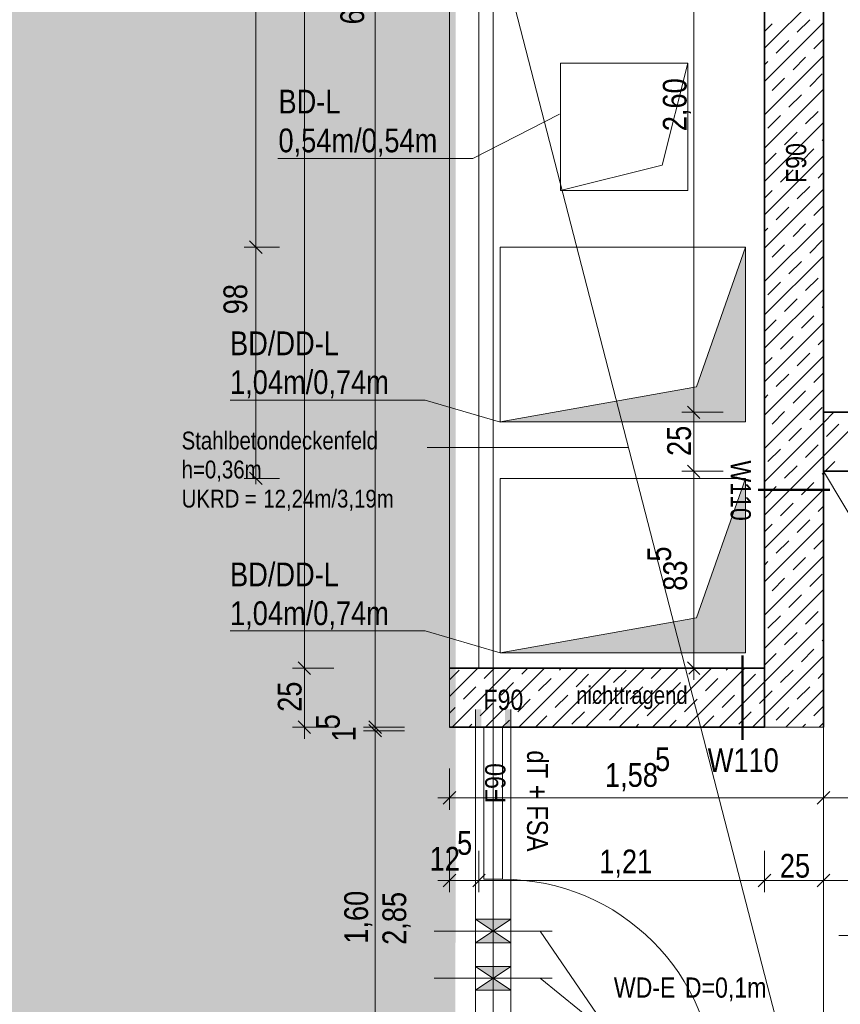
# Model space of a CAD drawing. Extents: x -634 to 300, y 62 to 1102.
# Tile 91 of 125: x -527 to -458, y 614 to 697. Entities that reach past the tile are written whole.
import ezdxf
from ezdxf.lldxf.tags import DXFTag

# ---------------------------------------------------------------- set-up
doc = ezdxf.new("R2010")
doc.units = 0
doc.layers.get('0').update_dxf_attribs({"lineweight": 13})
for name, color, linetype, lineweight, true_color in [('00 -Bauelemente -Gipskarton', 7, 'Continuous', 9, 0xff7fe6), ('30 -34 Innenwände- 1 tragend', 7, 'Continuous', 13, 0xdd0806), ('30 -34 Innenwände- 11 Durchbruch', 4, 'Continuous', 9, 0x00ffff), ('30 -34 Innenwände- 2 nichttragend', 7, 'Continuous', 18, 0xff7fe6), ('30 -34 Innenwände- 4 Türen_Fenster', 9, 'Continuous', 15, 0x808080), ('30 -35 Decken- 11 Bodendurchbruch', 7, 'Continuous', 15, 0x599559), ('30 -35 Decken- 11 Durchbruch', 5, 'Continuous', 15, 0x0000ff), ('70 -72 Beschriftung- 1 Beschriftung allgemein', 7, 'Continuous', 9, 0xff6633), ('70 -76 Bemaßung- 2 Allgemein', 9, 'Continuous', 5, 0x808080), ('iwb_Layout BA_Markierung', 7, 'Continuous', 9, 0xbadcdc)]:
    doc.layers.add(name, color=color, linetype=linetype, lineweight=lineweight, true_color=true_color)
for name, color, linetype, lineweight in [('70 -71 Achsen- 1 Gebäudeachsen', 7, 'STRICHPUNKT2-A06CPW00L0', 18), ('70 -72 Beschriftung- 5 Höhenkoten-A06CPVZXL0', 7, 'Continuous', 15), ('70 -75 Raumstempel- 3 Wandstempel', 7, 'Continuous', 50), ('Keine-A06CPVZYL0', 7, 'Continuous', 9)]:
    doc.layers.add(name, color=color, linetype=linetype, lineweight=lineweight)
doc.styles.get("Standard").update_dxf_attribs({"font": 'ARIALN.TTF'})
tags = doc.linetypes.add('grob-A06CPVZVL0', pattern=[14, 3, -8, 3]).pattern_tags.tags
tags[8:9] = [DXFTag(74, 4), DXFTag(75, 0), DXFTag(340, '0'), DXFTag(46, 0.0), DXFTag(50, 0.0), DXFTag(44, 0.0), DXFTag(45, 0.0)]
tags[6:7] = [DXFTag(74, 4), DXFTag(75, 0), DXFTag(340, '0'), DXFTag(46, 0.0), DXFTag(50, 0.0), DXFTag(44, 0.0), DXFTag(45, 0.0)]
tags[4:5] = [DXFTag(74, 4), DXFTag(75, 0), DXFTag(340, '0'), DXFTag(46, 0.0), DXFTag(50, 0.0), DXFTag(44, 0.0), DXFTag(45, 0.0)]
tags = doc.linetypes.add('STRICHPUNKT2-A06CPW00L0', pattern=[12.7, 6.35, -3.175, 0, -3.175]).pattern_tags.tags
tags[10:11] = [DXFTag(74, 4), DXFTag(75, 0), DXFTag(340, '0'), DXFTag(46, 0.0), DXFTag(50, 0.0), DXFTag(44, 0.0), DXFTag(45, 0.0)]
tags[8:9] = [DXFTag(74, 4), DXFTag(75, 0), DXFTag(340, '0'), DXFTag(46, 0.0), DXFTag(50, 0.0), DXFTag(44, 0.0), DXFTag(45, 0.0)]
tags[6:7] = [DXFTag(74, 4), DXFTag(75, 0), DXFTag(340, '0'), DXFTag(46, 0.0), DXFTag(50, 0.0), DXFTag(44, 0.0), DXFTag(45, 0.0)]
tags[4:5] = [DXFTag(74, 4), DXFTag(75, 0), DXFTag(340, '0'), DXFTag(46, 0.0), DXFTag(50, 0.0), DXFTag(44, 0.0), DXFTag(45, 0.0)]

# ---------------------------------------------------------------- blocks, each defined once
blk = doc.blocks.new('Polygon-A06CPVZPL0')
at = {"color": 0, "linetype": 'ByBlock', "lineweight": -2, "ltscale": 0.13}
blk.add_solid([(-490.312, 86.033), (-554.534, 85.862), (-490.147, 1071.438), (-554.534, 1071.438)], dxfattribs=at)
blk = doc.blocks.new('Referenz-A06CPW02L0')
at = {"layer": '00 -Bauelemente -Gipskarton', "color": 0, "linetype": 'Continuous', "lineweight": 0, "ltscale": 0.13}
for points in [[(-490.483, 761.884), (-490.733, 761.884), (-490.483, 642.184), (-490.733, 642.184)], [(-490.233, 761.884), (-490.483, 761.884), (-490.233, 642.184), (-490.483, 642.184)], [(-488.283, 638.684), (-488.533, 638.684), (-488.283, 637.184), (-488.533, 637.184)], [(-488.033, 638.684), (-488.283, 638.684), (-488.033, 637.184), (-488.283, 637.184)], [(-485.783, 638.684), (-486.033, 638.684), (-485.783, 637.184), (-486.033, 637.184)], [(-485.533, 638.684), (-485.783, 638.684), (-485.533, 637.184), (-485.783, 637.184)]]:
    blk.add_solid(points, dxfattribs=at)
at = {"layer": '30 -34 Innenwände- 1 tragend', "color": 0, "lineweight": 35}
for p, q in [((-464.033, 720.884), (-464.033, 637.184)), ((-459.033, 715.884), (-459.033, 637.184)), ((-459.033, 663.884), (-451.033, 663.884)), ((-459.033, 658.884), (-451.033, 658.884)), ((-464.033, 642.184), (-490.733, 642.184)), ((-464.033, 637.184), (-490.733, 637.184))]:
    blk.add_line(p, q, dxfattribs=at)
at = {"layer": '30 -34 Innenwände- 1 tragend', "color": 0, "linetype": 'Continuous', "lineweight": -2, "ltscale": 0.13}
for p, q in [((-464.033, 720.884), (-464.033, 637.184)), ((-459.033, 715.884), (-459.033, 663.884)), ((-459.033, 663.884), (-451.033, 663.884)), ((-459.033, 658.884), (-459.033, 637.184)), ((-459.033, 658.884), (-451.033, 658.884)), ((-490.733, 642.184), (-490.733, 637.184)), ((-464.033, 642.184), (-488.233, 642.184)), ((-488.533, 637.184), (-490.733, 637.184)), ((-464.033, 637.184), (-485.533, 637.184)), ((-464.033, 637.184), (-459.033, 637.184))]:
    blk.add_line(p, q, dxfattribs=at)
at = {"layer": '30 -34 Innenwände- 1 tragend', "color": 0, "lineweight": 9}
for p, q in [((-464.033, 694.767), (-459.033, 699.767)), ((-464.033, 694.767), (-459.033, 699.767)), ((-464.033, 691.938), (-459.033, 696.938)), ((-464.033, 691.938), (-459.033, 696.938)), ((-464.033, 696.181), (-463.385, 696.829)), ((-464.033, 696.181), (-463.385, 696.829)), ((-461.264, 696.122), (-460.203, 697.183)), ((-461.264, 696.122), (-460.203, 697.183)), ((-463.032, 694.354), (-461.971, 695.415)), ((-463.032, 694.354), (-461.971, 695.415)), ((-459.85, 694.708), (-459.033, 695.524)), ((-459.85, 694.708), (-459.033, 695.524)), ((-464.033, 689.11), (-459.033, 694.11)), ((-464.033, 689.11), (-459.033, 694.11)), ((-461.617, 692.94), (-460.557, 694.001)), ((-461.617, 692.94), (-460.557, 694.001)), ((-464.033, 693.353), (-463.739, 693.647)), ((-464.033, 693.353), (-463.739, 693.647)), ((-460.203, 691.526), (-459.143, 692.586)), ((-460.203, 691.526), (-459.143, 692.586)), ((-463.385, 691.172), (-462.325, 692.233)), ((-463.385, 691.172), (-462.325, 692.233)), ((-464.033, 686.282), (-459.033, 691.282)), ((-464.033, 686.282), (-459.033, 691.282)), ((-461.971, 689.758), (-460.91, 690.819)), ((-461.971, 689.758), (-460.91, 690.819)), ((-463.739, 687.99), (-462.678, 689.051)), ((-463.739, 687.99), (-462.678, 689.051)), ((-460.557, 688.344), (-459.496, 689.404)), ((-460.557, 688.344), (-459.496, 689.404)), ((-464.033, 683.453), (-459.033, 688.453)), ((-464.033, 683.453), (-459.033, 688.453)), ((-462.325, 686.576), (-461.264, 687.637)), ((-462.325, 686.576), (-461.264, 687.637)), ((-459.143, 686.93), (-459.033, 687.039)), ((-459.143, 686.93), (-459.033, 687.039)), ((-464.033, 684.867), (-463.032, 685.869)), ((-464.033, 684.867), (-463.032, 685.869)), ((-464.033, 680.625), (-459.033, 685.625)), ((-464.033, 680.625), (-459.033, 685.625)), ((-460.91, 685.162), (-459.85, 686.222)), ((-460.91, 685.162), (-459.85, 686.222)), ((-462.678, 683.394), (-461.617, 684.455)), ((-462.678, 683.394), (-461.617, 684.455)), ((-459.496, 683.748), (-459.033, 684.21)), ((-459.496, 683.748), (-459.033, 684.21)), ((-464.033, 677.796), (-459.033, 682.796)), ((-464.033, 677.796), (-459.033, 682.796)), ((-464.033, 682.039), (-463.385, 682.687)), ((-464.033, 682.039), (-463.385, 682.687)), ((-461.264, 681.98), (-460.203, 683.04)), ((-461.264, 681.98), (-460.203, 683.04)), ((-463.032, 680.212), (-461.971, 681.273)), ((-463.032, 680.212), (-461.971, 681.273)), ((-459.85, 680.566), (-459.033, 681.382)), ((-459.85, 680.566), (-459.033, 681.382)), ((-464.033, 674.968), (-459.033, 679.968)), ((-464.033, 674.968), (-459.033, 679.968)), ((-461.617, 678.798), (-460.557, 679.858)), ((-461.617, 678.798), (-460.557, 679.858)), ((-464.033, 679.21), (-463.739, 679.505)), ((-464.033, 679.21), (-463.739, 679.505)), ((-463.385, 677.03), (-462.325, 678.091)), ((-463.385, 677.03), (-462.325, 678.091)), ((-460.203, 677.384), (-459.143, 678.444)), ((-460.203, 677.384), (-459.143, 678.444)), ((-464.033, 672.139), (-459.033, 677.139)), ((-464.033, 672.139), (-459.033, 677.139)), ((-461.971, 675.616), (-460.91, 676.677)), ((-461.971, 675.616), (-460.91, 676.677)), ((-463.739, 673.848), (-462.678, 674.909)), ((-463.739, 673.848), (-462.678, 674.909)), ((-460.557, 674.202), (-459.496, 675.262)), ((-460.557, 674.202), (-459.496, 675.262)), ((-464.033, 669.311), (-459.033, 674.311)), ((-464.033, 669.311), (-459.033, 674.311)), ((-462.325, 672.434), (-461.264, 673.495)), ((-462.325, 672.434), (-461.264, 673.495)), ((-459.143, 672.787), (-459.033, 672.897)), ((-459.143, 672.787), (-459.033, 672.897)), ((-464.033, 670.725), (-463.032, 671.727)), ((-464.033, 670.725), (-463.032, 671.727)), ((-464.033, 666.483), (-459.033, 671.483)), ((-464.033, 666.483), (-459.033, 671.483)), ((-460.91, 671.02), (-459.85, 672.08)), ((-460.91, 671.02), (-459.85, 672.08)), ((-462.678, 669.252), (-461.617, 670.313)), ((-462.678, 669.252), (-461.617, 670.313)), ((-459.496, 669.605), (-459.033, 670.068)), ((-459.496, 669.605), (-459.033, 670.068)), ((-461.264, 667.838), (-460.203, 668.898)), ((-461.264, 667.838), (-460.203, 668.898)), ((-464.033, 663.654), (-459.033, 668.654)), ((-464.033, 663.654), (-459.033, 668.654)), ((-464.033, 667.897), (-463.385, 668.545)), ((-464.033, 667.897), (-463.385, 668.545)), ((-459.85, 666.423), (-459.033, 667.24)), ((-459.85, 666.423), (-459.033, 667.24)), ((-463.032, 666.07), (-461.971, 667.131)), ((-463.032, 666.07), (-461.971, 667.131)), ((-464.033, 660.826), (-459.033, 665.826)), ((-464.033, 660.826), (-459.033, 665.826)), ((-461.617, 664.656), (-460.557, 665.716)), ((-461.617, 664.656), (-460.557, 665.716)), ((-464.033, 665.068), (-463.739, 665.363)), ((-464.033, 665.068), (-463.739, 665.363)), ((-463.385, 662.888), (-462.325, 663.949)), ((-463.385, 662.888), (-462.325, 663.949)), ((-460.203, 663.241), (-459.143, 664.302)), ((-460.203, 663.241), (-459.143, 664.302)), ((-459.033, 662.997), (-458.147, 663.884)), ((-459.033, 660.169), (-455.319, 663.884)), ((-459.033, 662.997), (-458.147, 663.884)), ((-459.033, 660.169), (-455.319, 663.884)), ((-464.033, 657.997), (-459.033, 662.997)), ((-464.033, 657.997), (-459.033, 662.997)), ((-461.971, 661.474), (-460.91, 662.534)), ((-461.971, 661.474), (-460.91, 662.534)), ((-458.789, 661.827), (-457.728, 662.888)), ((-458.789, 661.827), (-457.728, 662.888)), ((-463.739, 659.706), (-462.678, 660.767)), ((-463.739, 659.706), (-462.678, 660.767)), ((-460.557, 660.06), (-459.496, 661.12)), ((-460.557, 660.06), (-459.496, 661.12)), ((-464.033, 655.169), (-459.033, 660.169)), ((-464.033, 655.169), (-459.033, 660.169)), ((-458.904, 658.884), (-458.082, 659.706)), ((-458.904, 658.884), (-458.082, 659.706)), ((-462.325, 658.292), (-461.264, 659.352)), ((-462.325, 658.292), (-461.264, 659.352)), ((-459.143, 658.645), (-459.033, 658.755)), ((-459.143, 658.645), (-459.033, 658.755)), ((-464.033, 656.583), (-463.032, 657.585)), ((-464.033, 656.583), (-463.032, 657.585)), ((-464.033, 652.34), (-459.033, 657.34)), ((-464.033, 652.34), (-459.033, 657.34)), ((-460.91, 656.878), (-459.85, 657.938)), ((-460.91, 656.878), (-459.85, 657.938)), ((-462.678, 655.11), (-461.617, 656.17)), ((-462.678, 655.11), (-461.617, 656.17)), ((-459.496, 655.463), (-459.033, 655.926)), ((-459.496, 655.463), (-459.033, 655.926)), ((-461.264, 653.696), (-460.203, 654.756)), ((-461.264, 653.696), (-460.203, 654.756)), ((-464.033, 649.512), (-459.033, 654.512)), ((-464.033, 649.512), (-459.033, 654.512)), ((-464.033, 653.755), (-463.385, 654.403)), ((-464.033, 653.755), (-463.385, 654.403)), ((-459.85, 652.281), (-459.033, 653.098)), ((-459.85, 652.281), (-459.033, 653.098)), ((-463.032, 651.928), (-461.971, 652.988)), ((-463.032, 651.928), (-461.971, 652.988)), ((-464.033, 646.684), (-459.033, 651.684)), ((-464.033, 646.684), (-459.033, 651.684)), ((-461.617, 650.514), (-460.557, 651.574)), ((-461.617, 650.514), (-460.557, 651.574)), ((-464.033, 650.926), (-463.739, 651.221)), ((-464.033, 650.926), (-463.739, 651.221)), ((-463.385, 648.746), (-462.325, 649.806)), ((-463.385, 648.746), (-462.325, 649.806)), ((-460.203, 649.099), (-459.143, 650.16)), ((-460.203, 649.099), (-459.143, 650.16)), ((-464.033, 643.855), (-459.033, 648.855)), ((-464.033, 643.855), (-459.033, 648.855)), ((-461.971, 647.332), (-460.91, 648.392)), ((-461.971, 647.332), (-460.91, 648.392)), ((-463.739, 645.564), (-462.678, 646.624)), ((-463.739, 645.564), (-462.678, 646.624)), ((-460.557, 645.917), (-459.496, 646.978)), ((-460.557, 645.917), (-459.496, 646.978)), ((-464.033, 641.027), (-459.033, 646.027)), ((-464.033, 641.027), (-459.033, 646.027)), ((-462.325, 644.15), (-461.264, 645.21)), ((-462.325, 644.15), (-461.264, 645.21)), ((-459.143, 644.503), (-459.033, 644.612)), ((-459.143, 644.503), (-459.033, 644.612)), ((-464.033, 642.441), (-463.032, 643.442)), ((-464.033, 642.441), (-463.032, 643.442)), ((-464.033, 638.198), (-459.033, 643.198)), ((-464.033, 638.198), (-459.033, 643.198)), ((-460.91, 642.735), (-459.85, 643.796)), ((-460.91, 642.735), (-459.85, 643.796)), ((-490.733, 639.783), (-488.332, 642.184)), ((-490.733, 639.783), (-488.332, 642.184)), ((-490.504, 637.184), (-485.504, 642.184)), ((-490.504, 637.184), (-485.504, 642.184)), ((-487.78, 641.321), (-486.918, 642.184)), ((-487.78, 641.321), (-486.918, 642.184)), ((-487.676, 637.184), (-482.676, 642.184)), ((-487.676, 637.184), (-482.676, 642.184)), ((-484.847, 637.184), (-479.847, 642.184)), ((-484.847, 637.184), (-479.847, 642.184)), ((-484.598, 641.675), (-484.09, 642.184)), ((-484.598, 641.675), (-484.09, 642.184)), ((-482.019, 637.184), (-477.019, 642.184)), ((-482.019, 637.184), (-477.019, 642.184)), ((-481.416, 642.028), (-481.261, 642.184)), ((-481.416, 642.028), (-481.261, 642.184)), ((-479.19, 637.184), (-474.19, 642.184)), ((-479.19, 637.184), (-474.19, 642.184)), ((-476.362, 637.184), (-471.362, 642.184)), ((-476.362, 637.184), (-471.362, 642.184)), ((-473.638, 641.321), (-472.776, 642.184)), ((-473.638, 641.321), (-472.776, 642.184)), ((-473.533, 637.184), (-468.533, 642.184)), ((-473.533, 637.184), (-468.533, 642.184)), ((-470.705, 637.184), (-465.705, 642.184)), ((-470.705, 637.184), (-465.705, 642.184)), ((-470.456, 641.675), (-469.948, 642.184)), ((-470.456, 641.675), (-469.948, 642.184)), ((-467.274, 642.028), (-467.119, 642.184)), ((-467.274, 642.028), (-467.119, 642.184)), ((-490.733, 641.197), (-489.902, 642.028)), ((-490.733, 641.197), (-489.902, 642.028)), ((-480.002, 640.614), (-478.942, 641.675)), ((-480.002, 640.614), (-478.942, 641.675)), ((-476.82, 640.968), (-475.76, 642.028)), ((-476.82, 640.968), (-475.76, 642.028)), ((-465.86, 640.614), (-464.799, 641.675)), ((-465.86, 640.614), (-464.799, 641.675)), ((-462.678, 640.968), (-461.617, 642.028)), ((-462.678, 640.968), (-461.617, 642.028)), ((-459.496, 641.321), (-459.033, 641.784)), ((-459.496, 641.321), (-459.033, 641.784)), ((-489.548, 639.553), (-488.488, 640.614)), ((-489.548, 639.553), (-488.488, 640.614)), ((-486.366, 639.907), (-485.306, 640.968)), ((-486.366, 639.907), (-485.306, 640.968)), ((-483.184, 640.261), (-482.124, 641.321)), ((-483.184, 640.261), (-482.124, 641.321)), ((-475.406, 639.553), (-474.345, 640.614)), ((-475.406, 639.553), (-474.345, 640.614)), ((-472.224, 639.907), (-471.163, 640.968)), ((-472.224, 639.907), (-471.163, 640.968)), ((-469.042, 640.261), (-467.981, 641.321)), ((-469.042, 640.261), (-467.981, 641.321)), ((-467.877, 637.184), (-464.033, 641.027)), ((-467.877, 637.184), (-464.033, 641.027)), ((-461.264, 639.553), (-460.203, 640.614)), ((-461.264, 639.553), (-460.203, 640.614)), ((-481.77, 638.846), (-480.709, 639.907)), ((-481.77, 638.846), (-480.709, 639.907)), ((-478.588, 639.2), (-477.527, 640.261)), ((-478.588, 639.2), (-477.527, 640.261)), ((-467.628, 638.846), (-466.567, 639.907)), ((-467.628, 638.846), (-466.567, 639.907)), ((-464.033, 639.612), (-463.385, 640.261)), ((-464.033, 639.612), (-463.385, 640.261)), ((-462.22, 637.184), (-459.033, 640.37)), ((-462.22, 637.184), (-459.033, 640.37)), ((-490.733, 638.368), (-490.255, 638.846)), ((-490.733, 638.368), (-490.255, 638.846)), ((-488.134, 638.139), (-487.073, 639.2)), ((-488.134, 638.139), (-487.073, 639.2)), ((-484.952, 638.493), (-483.891, 639.553)), ((-484.952, 638.493), (-483.891, 639.553)), ((-477.174, 637.786), (-476.113, 638.846)), ((-477.174, 637.786), (-476.113, 638.846)), ((-473.992, 638.139), (-472.931, 639.2)), ((-473.992, 638.139), (-472.931, 639.2)), ((-470.81, 638.493), (-469.749, 639.553)), ((-470.81, 638.493), (-469.749, 639.553)), ((-464.446, 639.2), (-464.033, 639.612)), ((-464.446, 639.2), (-464.033, 639.612)), ((-463.032, 637.786), (-461.971, 638.846)), ((-463.032, 637.786), (-461.971, 638.846)), ((-459.85, 638.139), (-459.033, 638.956)), ((-459.85, 638.139), (-459.033, 638.956)), ((-483.433, 637.184), (-482.477, 638.139)), ((-483.433, 637.184), (-482.477, 638.139)), ((-480.356, 637.432), (-479.295, 638.493)), ((-480.356, 637.432), (-479.295, 638.493)), ((-469.291, 637.184), (-468.335, 638.139)), ((-469.291, 637.184), (-468.335, 638.139)), ((-466.214, 637.432), (-465.153, 638.493)), ((-466.214, 637.432), (-465.153, 638.493)), ((-465.048, 637.184), (-464.033, 638.198)), ((-465.048, 637.184), (-464.033, 638.198)), ((-489.09, 637.184), (-488.841, 637.432)), ((-489.09, 637.184), (-488.841, 637.432)), ((-486.261, 637.184), (-485.659, 637.786)), ((-486.261, 637.184), (-485.659, 637.786)), ((-474.948, 637.184), (-474.699, 637.432)), ((-474.948, 637.184), (-474.699, 637.432)), ((-472.119, 637.184), (-471.517, 637.786)), ((-472.119, 637.184), (-471.517, 637.786)), ((-460.805, 637.184), (-460.557, 637.432)), ((-460.805, 637.184), (-460.557, 637.432)), ((-459.391, 637.184), (-459.033, 637.541)), ((-459.391, 637.184), (-459.033, 637.541))]:
    blk.add_line(p, q, dxfattribs=at)
at = {"layer": '30 -34 Innenwände- 11 Durchbruch', "color": 0, "linetype": 'Continuous', "ltscale": 0.13}
for p, q in [((-488.533, 620.884), (-485.533, 620.884)), ((-485.533, 620.884), (-488.533, 618.884)), ((-485.533, 618.884), (-488.533, 620.884)), ((-488.533, 618.884), (-488.533, 620.884)), ((-485.533, 618.884), (-485.533, 620.884)), ((-483.033, 619.884), (-476.895, 610.915)), ((-488.533, 618.884), (-485.533, 618.884)), ((-488.533, 616.884), (-485.533, 616.884)), ((-485.533, 616.884), (-488.533, 614.884)), ((-485.533, 614.884), (-488.533, 616.884)), ((-488.533, 614.884), (-488.533, 616.884)), ((-485.533, 614.884), (-485.533, 616.884)), ((-483.033, 615.884), (-476.895, 610.915)), ((-488.533, 614.884), (-485.533, 614.884))]:
    blk.add_line(p, q, dxfattribs=at)
at = {"layer": '30 -34 Innenwände- 11 Durchbruch', "color": 0, "linetype": 'grob-A06CPVZVL0', "ltscale": 0.13}
for p, q in [((-482.033, 619.884), (-492.033, 619.884)), ((-482.033, 615.884), (-492.033, 615.884))]:
    blk.add_line(p, q, dxfattribs=at)
at = {"layer": '30 -34 Innenwände- 11 Durchbruch', "color": 0, "linetype": 'Continuous', "ltscale": 0.13}
for points in [[(-487.033, 619.884), (-488.533, 620.884), (-485.533, 620.884)], [(-488.533, 618.884), (-487.033, 619.884), (-485.533, 618.884)], [(-488.533, 616.884), (-485.533, 616.884), (-487.033, 615.884)], [(-488.533, 614.884), (-487.033, 615.884), (-485.533, 614.884)]]:
    blk.add_solid(points, dxfattribs=at)
at = {"layer": '30 -34 Innenwände- 2 nichttragend', "color": 0, "linetype": 'Continuous', "ltscale": 0.18}
for p, q in [((-490.733, 761.884), (-490.733, 642.184)), ((-488.233, 761.884), (-488.233, 642.184)), ((-488.533, 638.684), (-488.533, 637.184)), ((-485.533, 638.684), (-485.533, 637.184)), ((-488.533, 637.184), (-485.783, 637.184)), ((-488.533, 637.184), (-488.283, 637.184)), ((-488.283, 637.184), (-488.033, 637.184)), ((-488.033, 637.184), (-486.033, 637.184)), ((-486.033, 637.184), (-485.783, 637.184)), ((-485.783, 637.184), (-485.533, 637.184)), ((-485.783, 637.184), (-485.533, 637.184))]:
    blk.add_line(p, q, dxfattribs=at)
at = {"layer": '30 -34 Innenwände- 4 Türen_Fenster', "color": 0, "linetype": 'grob-A06CPVZVL0', "ltscale": 0.15}
for p, q in [((-488.533, 637.184), (-488.533, 604.884)), ((-485.533, 637.184), (-485.533, 604.884))]:
    blk.add_line(p, q, dxfattribs=at)
at = {"layer": '30 -34 Innenwände- 4 Türen_Fenster', "color": 0, "linetype": 'Continuous', "ltscale": 0.15}
for p, q in [((-487.833, 624.284), (-487.833, 637.184)), ((-487.833, 637.184), (-486.233, 637.184)), ((-486.233, 637.184), (-486.233, 624.284)), ((-486.233, 624.284), (-487.833, 624.284))]:
    blk.add_line(p, q, dxfattribs=at)
at = {"layer": '30 -34 Innenwände- 4 Türen_Fenster', "color": 0, "linetype": 'grob-A06CPVZVL0', "ltscale": 0.15}
blk.add_ellipse((-486.233, 606.284), major_axis=(18, 0), ratio=1, start_param=0, end_param=1.570796, dxfattribs=at)
at = {"layer": '30 -35 Decken- 11 Bodendurchbruch', "color": 0, "linetype": 'Continuous', "ltscale": 0.15}
for p, q in [((-481.333, 682.684), (-481.333, 693.484)), ((-481.333, 693.484), (-470.533, 693.484)), ((-470.533, 693.484), (-472.693, 684.844)), ((-470.533, 693.484), (-472.693, 684.844)), ((-470.533, 682.684), (-470.533, 693.484)), ((-488.758, 685.424), (-481.411, 689.162)), ((-505.287, 685.424), (-488.758, 685.424)), ((-472.693, 684.844), (-481.333, 682.684)), ((-472.693, 684.844), (-481.333, 682.684)), ((-481.333, 682.684), (-470.533, 682.684))]:
    blk.add_line(p, q, dxfattribs=at)
at = {"layer": '30 -35 Decken- 11 Durchbruch', "color": 0, "linetype": 'Continuous', "ltscale": 0.15}
for p, q in [((-486.433, 663.084), (-486.433, 677.884)), ((-486.433, 677.884), (-465.633, 677.884)), ((-465.633, 677.884), (-469.793, 666.044)), ((-465.633, 677.884), (-469.793, 666.044)), ((-465.633, 663.084), (-465.633, 677.884)), ((-469.793, 666.044), (-486.433, 663.084)), ((-469.793, 666.044), (-486.433, 663.084)), ((-509.313, 664.924), (-492.785, 664.924)), ((-486.415, 663.061), (-492.785, 664.924)), ((-486.433, 663.084), (-465.633, 663.084)), ((-486.433, 643.483), (-486.433, 658.284)), ((-486.433, 658.284), (-465.633, 658.284)), ((-465.633, 658.284), (-469.793, 646.444)), ((-465.633, 658.284), (-469.793, 646.444)), ((-465.633, 643.483), (-465.633, 658.284)), ((-469.793, 646.444), (-486.433, 643.483)), ((-469.793, 646.444), (-486.433, 643.483)), ((-509.332, 645.346), (-492.804, 645.346)), ((-486.433, 643.483), (-492.804, 645.346)), ((-486.433, 643.483), (-465.633, 643.483))]:
    blk.add_line(p, q, dxfattribs=at)
for points in [[(-465.633, 663.084), (-486.433, 663.084), (-465.633, 677.884), (-469.793, 666.044)], [(-465.633, 643.483), (-486.433, 643.483), (-465.633, 658.284), (-469.793, 646.444)]]:
    blk.add_solid(points, dxfattribs=at)
at = {"layer": '70 -71 Achsen- 1 Gebäudeachsen', "color": 0, "linetype": 'STRICHPUNKT2-A06CPW00L0', "ltscale": 0.18}
blk.add_line((-487.033, 1075.824), (-487.033, 76.384), dxfattribs=at)
at = {"layer": '70 -72 Beschriftung- 1 Beschriftung allgemein', "color": 0, "linetype": 'grob-A06CPVZVL0', "ltscale": 0.13}
for p, q in [((-459.033, 596.884), (-491.033, 720.884)), ((-422.033, 596.884), (-459.033, 658.884)), ((-459.033, 596.884), (-459.033, 637.184))]:
    blk.add_line(p, q, dxfattribs=at)
at = {"layer": '70 -72 Beschriftung- 1 Beschriftung allgemein', "color": 0}
blk.add_line((-492.63, 660.906), (-475.555, 660.906), dxfattribs=at)
at = {"layer": '70 -72 Beschriftung- 5 Höhenkoten-A06CPVZXL0', "color": 0, "linetype": 'Continuous', "ltscale": 0.15}
blk.add_line((-457.733, 619.516), (-439.331, 619.516), dxfattribs=at)
at = {"layer": '70 -76 Bemaßung- 2 Allgemein', "color": 0, "linetype": 'Continuous', "ltscale": 0.13}
for p, q in [((-503.033, 643.244), (-503.033, 760.823)), ((-497.033, 638.244), (-497.033, 760.823)), ((-507.147, 678.944), (-507.147, 728.723)), ((-470.033, 664.944), (-470.033, 714.823)), ((-507.147, 677.384), (-507.147, 678.944)), ((-506.616, 677.353), (-507.677, 678.414)), ((-507.677, 678.414), (-506.616, 677.353)), ((-507.147, 678.384), (-507.147, 676.823)), ((-505.147, 677.884), (-508.147, 677.884)), ((-505.147, 677.884), (-508.147, 677.884)), ((-507.147, 659.344), (-507.147, 676.823)), ((-470.033, 662.884), (-470.033, 664.944)), ((-470.033, 664.884), (-470.033, 662.823)), ((-467.533, 663.884), (-471.033, 663.884)), ((-467.533, 663.884), (-471.033, 663.884)), ((-470.033, 659.944), (-470.033, 662.823)), ((-470.033, 657.884), (-470.033, 659.944)), ((-470.033, 659.884), (-470.033, 657.823)), ((-507.147, 657.784), (-507.147, 659.344)), ((-467.533, 658.884), (-471.033, 658.884)), ((-467.533, 658.884), (-471.033, 658.884)), ((-505.147, 658.284), (-508.147, 658.284)), ((-506.616, 657.753), (-507.677, 658.814)), ((-470.033, 643.244), (-470.033, 657.823)), ((-503.033, 641.184), (-503.033, 643.244)), ((-503.033, 643.184), (-503.033, 641.123)), ((-470.033, 641.184), (-470.033, 643.244)), ((-500.533, 642.184), (-504.033, 642.184)), ((-500.533, 642.184), (-504.033, 642.184)), ((-467.533, 642.184), (-471.033, 642.184)), ((-503.033, 638.244), (-503.033, 641.123)), ((-497.033, 638.244), (-497.033, 639.304)), ((-503.033, 636.184), (-503.033, 638.244)), ((-497.033, 636.184), (-497.033, 638.244)), ((-497.033, 636.184), (-497.033, 638.244)), ((-500.533, 637.184), (-504.033, 637.184)), ((-494.533, 637.184), (-498.033, 637.184)), ((-494.533, 637.184), (-498.033, 637.184)), ((-497.033, 637.884), (-497.033, 635.823)), ((-497.033, 637.884), (-497.033, 635.823)), ((-497.033, 636.884), (-497.033, 637.184)), ((-494.533, 636.884), (-498.033, 636.884)), ((-494.533, 636.884), (-498.033, 636.884)), ((-497.033, 635.823), (-497.033, 634.763)), ((-497.033, 605.944), (-497.033, 635.823)), ((-490.733, 633.684), (-490.733, 630.184)), ((-459.033, 633.684), (-459.033, 630.184)), ((-459.033, 633.684), (-459.033, 630.184)), ((-491.733, 631.184), (-489.673, 631.184)), ((-460.094, 631.184), (-489.673, 631.184)), ((-458.033, 631.184), (-460.094, 631.184)), ((-460.033, 631.184), (-457.973, 631.184)), ((-452.094, 631.184), (-457.973, 631.184)), ((-490.733, 626.684), (-490.733, 623.184)), ((-488.233, 626.684), (-488.233, 623.184)), ((-488.233, 626.684), (-488.233, 623.184)), ((-464.033, 626.684), (-464.033, 623.184)), ((-464.033, 626.684), (-464.033, 623.184)), ((-459.033, 626.684), (-459.033, 623.184)), ((-459.033, 626.684), (-459.033, 623.184)), ((-491.733, 624.184), (-489.673, 624.184)), ((-489.294, 624.184), (-489.673, 624.184)), ((-487.233, 624.184), (-489.294, 624.184)), ((-489.233, 624.184), (-487.173, 624.184)), ((-465.094, 624.184), (-487.173, 624.184)), ((-463.033, 624.184), (-465.094, 624.184)), ((-465.033, 624.184), (-462.973, 624.184)), ((-460.094, 624.184), (-462.973, 624.184)), ((-458.033, 624.184), (-460.094, 624.184)), ((-460.033, 624.184), (-457.973, 624.184)), ((-426.094, 624.184), (-457.973, 624.184))]:
    blk.add_line(p, q, dxfattribs=at)
at = {"layer": '70 -76 Bemaßung- 2 Allgemein', "color": 0, "linetype": 'Continuous', "lineweight": 20, "ltscale": 0.2}
for p, q in [((-469.503, 663.353), (-470.564, 664.414)), ((-470.564, 664.414), (-469.503, 663.353)), ((-469.503, 658.353), (-470.564, 659.414)), ((-470.564, 659.414), (-469.503, 658.353)), ((-502.503, 641.653), (-503.564, 642.714)), ((-503.564, 642.714), (-502.503, 641.653)), ((-469.503, 641.653), (-470.564, 642.714)), ((-502.503, 636.653), (-503.564, 637.714)), ((-496.503, 636.653), (-497.564, 637.714)), ((-496.503, 636.653), (-497.564, 637.714)), ((-497.564, 637.414), (-496.503, 636.353)), ((-497.564, 637.414), (-496.503, 636.353)), ((-491.264, 630.653), (-490.203, 631.714)), ((-458.503, 631.714), (-459.564, 630.653)), ((-459.564, 630.653), (-458.503, 631.714)), ((-491.264, 623.653), (-490.203, 624.714)), ((-487.703, 624.714), (-488.764, 623.653)), ((-488.764, 623.653), (-487.703, 624.714)), ((-463.503, 624.714), (-464.564, 623.653)), ((-464.564, 623.653), (-463.503, 624.714)), ((-458.503, 624.714), (-459.564, 623.653)), ((-459.564, 623.653), (-458.503, 624.714))]:
    blk.add_line(p, q, dxfattribs=at)
at = {"layer": 'Keine-A06CPVZYL0', "color": 0, "lineweight": 50}
for p, q in [((-464.58, 657.305), (-458.486, 657.305)), ((-465.902, 636.099), (-465.902, 643.268))]:
    blk.add_line(p, q, dxfattribs=at)
at = {"layer": '30 -34 Innenwände- 11 Durchbruch', "color": 0, "linetype": 'ByBlock', "ltscale": 0.13, "char_height": 1.71171, "attachment_point": 1}
for s, insert in [('{\\fArial Narrow;WD-E}', (-476.803, 615.952)), ('{\\fArial Narrow;D=0,1m}', (-470.788, 615.952))]:
    blk.add_mtext(s, dxfattribs=dict(at, insert=insert))
at = {"layer": '30 -35 Decken- 11 Bodendurchbruch', "color": 0, "linetype": 'Continuous', "ltscale": 0.15, "char_height": 2.01377, "attachment_point": 1}
for s, insert in [('{\\fArial Narrow;BD-L}', (-505.227, 691.241)), ('{\\fArial Narrow;0,54m/0,54m}', (-505.227, 687.95))]:
    blk.add_mtext(s, dxfattribs=dict(at, insert=insert))
at = {"layer": '30 -35 Decken- 11 Durchbruch', "color": 0, "linetype": 'Continuous', "ltscale": 0.15, "char_height": 2.01377, "attachment_point": 1}
for s, insert in [('{\\fArial Narrow;BD/DD-L}', (-509.332, 670.741)), ('{\\fArial Narrow;1,04m/0,74m}', (-509.332, 667.451)), ('{\\fArial Narrow;BD/DD-L}', (-509.332, 651.141)), ('{\\fArial Narrow;1,04m/0,74m}', (-509.332, 647.851))]:
    blk.add_mtext(s, dxfattribs=dict(at, insert=insert))
at = {"layer": '70 -72 Beschriftung- 1 Beschriftung allgemein', "color": 0, "linetype": 'Continuous', "ltscale": 0.13, "char_height": 1.51033, "attachment_point": 1}
for s, insert in [('{\\fArial Narrow;Stahlbetondeckenfeld}', (-513.436, 662.246)), ('{\\fArial Narrow;h=0,36m}', (-513.436, 659.791)), ('{\\fArial Narrow;UKRD}', (-513.436, 657.316)), ('{\\fArial Narrow;12,24m/3,19m}', (-506.514, 657.316)), ('{\\fArial Narrow;=}', (-508.096, 657.316))]:
    blk.add_mtext(s, dxfattribs=dict(at, insert=insert))
at = {"layer": '70 -75 Raumstempel- 3 Wandstempel', "color": 0, "linetype": 'Continuous', "ltscale": 0.5, "char_height": 1.71171, "attachment_point": 1}
for s, insert, rotation in [('{\\fArial Narrow;F90}', (-462.207, 683.337), 90), ('{\\fArial Narrow;W110}', (-465.189, 659.806), 270), ('{\\fArial Narrow;F90}', (-487.707, 630.743), 90)]:
    blk.add_mtext(s, dxfattribs=dict(at, insert=insert, rotation=rotation))
at = {"layer": '70 -75 Raumstempel- 3 Wandstempel', "color": 0, "linetype": 'Continuous', "ltscale": 0.5, "attachment_point": 1}
for s, insert, char_height in [('{\\fArial Narrow;F90}', (-487.856, 640.357), 1.71171), ('{\\fArial Narrow;W110}', (-468.844, 635.383), 2.01377)]:
    blk.add_mtext(s, dxfattribs=dict(at, insert=insert, char_height=char_height))
at = {"layer": '70 -76 Bemaßung- 2 Allgemein', "color": 0, "linetype": 'Continuous', "ltscale": 0.13, "char_height": 2.01377, "attachment_point": 1, "rotation": 90}
for s, insert in [('{\\fArial Narrow;6,23}', (-499.983, 696.782)), ('{\\fArial Narrow;2,60}', (-472.649, 687.725)), ('{\\fArial Narrow;98}', (-509.889, 672.196)), ('{\\fArial Narrow;25}', (-472.284, 660.181)), ('{\\fArial Narrow;5}', (-473.961, 651.223)), ('{\\fArial Narrow;83}', (-472.619, 648.75)), ('{\\fArial Narrow;25}', (-505.284, 638.481)), ('{\\fArial Narrow;5}', (-502.044, 637.005)), ('{\\fArial Narrow;1}', (-500.702, 635.968)), ('{\\fArial Narrow;1,60}', (-499.649, 618.815)), ('{\\fArial Narrow;2,85}', (-496.415, 618.719))]:
    blk.add_mtext(s, dxfattribs=dict(at, insert=insert))
at = {"layer": '70 -76 Bemaßung- 2 Allgemein', "color": 0, "linetype": 'Continuous', "ltscale": 0.13, "char_height": 2.01377, "attachment_point": 1}
for s, insert in [('{\\fArial Narrow;5}', (-473.308, 635.476)), ('{\\fArial Narrow;1,58}', (-477.553, 634.134)), ('{\\fArial Narrow;5}', (-490.092, 628.368)), ('{\\fArial Narrow;12}', (-492.413, 627.026)), ('{\\fArial Narrow;1,21}', (-478.04, 626.799)), ('{\\fArial Narrow;25}', (-462.736, 626.435))]:
    blk.add_mtext(s, dxfattribs=dict(at, insert=insert))
at = {"layer": 'Keine-A06CPVZYL0', "color": 0, "linetype": 'Continuous', "ltscale": 0.13, "insert": (-479.992, 640.653), "char_height": 1.49774, "attachment_point": 1}
blk.add_mtext('{\\fArial Narrow;nichttragend}', dxfattribs=at)
at = {"layer": 'Keine-A06CPVZYL0', "color": 0, "linetype": 'Continuous', "ltscale": 0.13, "insert": (-482.394, 635.216), "char_height": 1.76205, "attachment_point": 1, "rotation": 270}
blk.add_mtext('{\\fArial Narrow;dT + FSA}', dxfattribs=at)

msp = doc.modelspace()

# ---------------------------------------------------------------- block references
at = {"color": 8, "lineweight": 13, "ltscale": 0.13, "true_color": 0x808080}
msp.add_blockref('Referenz-A06CPW02L0', (0, 0), dxfattribs=at)
at = {"layer": 'iwb_Layout BA_Markierung', "ltscale": 0.13}
msp.add_blockref('Polygon-A06CPVZPL0', (0, 0), dxfattribs=at)

doc.saveas('drawing.dxf')
